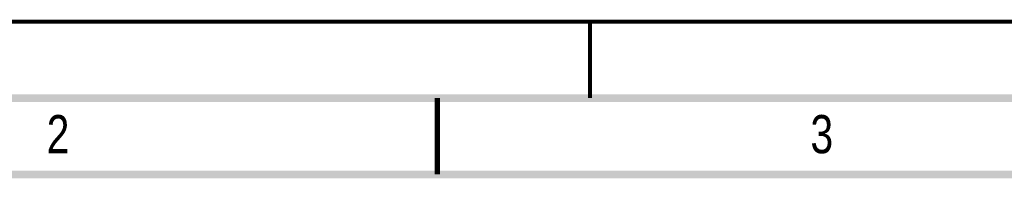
# Model space of a CAD drawing. Header units: millimetres. Extents: x 0 to 420, y 0 to 297.
# Tile 8 of 31: x 88 to 152, y 287 to 297. Entities that reach past the tile are written whole.
import ezdxf

# ---------------------------------------------------------------- set-up
doc = ezdxf.new("R2010")
doc.units = ezdxf.units.MM
doc.header["$LTSCALE"] = 23.1
doc.layers.add('T-EM12-T00-200-LINE_DXF_FORMAT', color=7, linetype='CONTINUOUS')
doc.styles.get("Standard").update_dxf_attribs({"font": 'txt', "width": 0.8})

msp = doc.modelspace()

# ---------------------------------------------------------------- linework, layer by layer
at = {"layer": 'T-EM12-T00-200-LINE_DXF_FORMAT', "color": 9, "linetype": 'Continuous', "const_width": 0.25}
msp.add_lwpolyline([(0, 297), (420, 297)], dxfattribs=at)
at = {"layer": 'T-EM12-T00-200-LINE_DXF_FORMAT', "color": 7, "linetype": 'Continuous'}
for points, const_width in [([(125, 292), (125, 297)], 0.25), ([(415, 292), (15, 292)], 0.5), ([(115, 287), (115, 292)], 0.35), ([(410, 287), (20, 287)], 0.5)]:
    msp.add_lwpolyline(points, dxfattribs=dict(at, const_width=const_width))

# ---------------------------------------------------------------- texts
at = {"layer": 'T-EM12-T00-200-LINE_DXF_FORMAT', "color": 5, "linetype": 'Continuous', "char_height": 2.5, "attachment_point": 1, "line_spacing_factor": 0.9}
for s, insert, width in [('2', (89.4276, 290.8879), 2.946429), ('3', (139.4276, 290.8879), 2.678571)]:
    msp.add_mtext(s, dxfattribs=dict(at, insert=insert, width=width))

doc.saveas('drawing.dxf')
